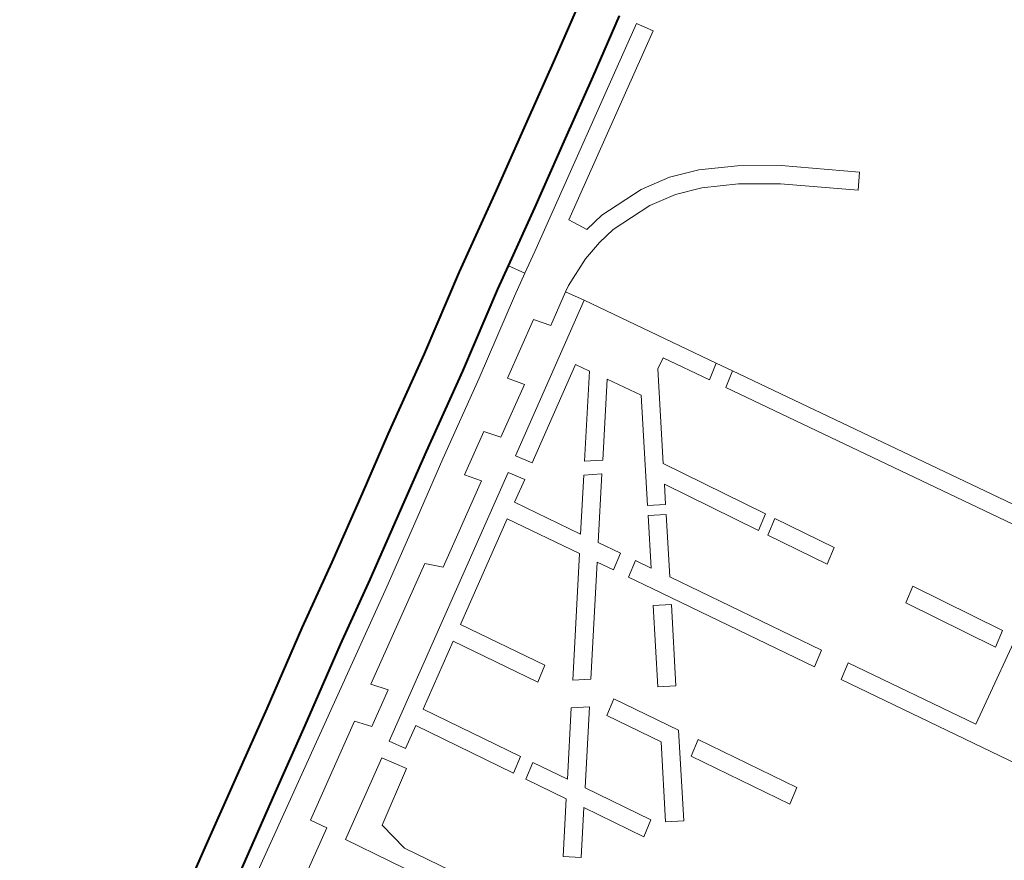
# Model space of a CAD drawing. Header units: metres. Extents: x 148316 to 148653, y 486436 to 486744.
# Tile 54 of 110: x 148538.03 to 148541.3, y 486721.04 to 486723.83. Entities that reach past the tile are written whole.
import ezdxf

# ---------------------------------------------------------------- set-up
doc = ezdxf.new("R2010")
doc.units = ezdxf.units.M
doc.header["$MEASUREMENT"] = 0
for name, color, linetype, lineweight in [('WVB-pen-brm-dik 018', 6, 'Continuous', 13), ('WVB-pen-dik 035', 1, 'Continuous', 40), ('WVB-raster-60%', 253, 'Continuous', 30)]:
    doc.layers.add(name, color=color, linetype=linetype, lineweight=lineweight)

# ---------------------------------------------------------------- blocks, each defined once
blk = doc.blocks.new('INZET')
at = {"layer": 'WVB-pen-brm-dik 018'}
for p, q in [((-0.113205, -0.026872), (-0.111971, -0.026131)), ((-0.114173, -0.027446), (-0.113205, -0.026872)), ((-0.111909, -0.02691), (-0.112847, -0.027473)), ((-0.111748, -0.027175), (-0.115318, -0.029277)), ((-0.115318, -0.029277), (-0.111748, -0.027175)), ((-0.111596, -0.027434), (-0.111748, -0.027175)), ((-0.111748, -0.027175), (-0.111596, -0.027434)), ((-0.115251, -0.028082), (-0.114173, -0.027446)), ((-0.114552, -0.029175), (-0.111596, -0.027434)), ((-0.111596, -0.027434), (-0.114552, -0.029175)), ((-0.112847, -0.027473), (-0.113817, -0.028048)), ((-0.113817, -0.028048), (-0.114898, -0.028686)), ((-0.116534, -0.028828), (-0.115251, -0.028082)), ((-0.114898, -0.028686), (-0.115809, -0.029216)), ((-0.117797, -0.029597), (-0.116534, -0.028828)), ((-0.115809, -0.029216), (-0.116176, -0.029429)), ((-0.115809, -0.029216), (-0.115659, -0.029476)), ((-0.115659, -0.029476), (-0.115809, -0.029216)), ((-0.114403, -0.029482), (-0.114552, -0.029175)), ((-0.114552, -0.029175), (-0.114403, -0.029482)), ((-0.115318, -0.029277), (-0.115659, -0.029476)), ((-0.115659, -0.029476), (-0.115318, -0.029277)), ((-0.116176, -0.029429), (-0.117439, -0.030199)), ((-0.115659, -0.029476), (-0.116022, -0.029687)), ((-0.116022, -0.029687), (-0.115659, -0.029476)), ((-0.114063, -0.029429), (-0.114403, -0.029482)), ((-0.114403, -0.029482), (-0.114063, -0.029429)), ((-0.113284, -0.029464), (-0.114063, -0.029429)), ((-0.114063, -0.029429), (-0.113284, -0.029464)), ((-0.112782, -0.029572), (-0.113284, -0.029464)), ((-0.113284, -0.029464), (-0.112782, -0.029572)), ((-0.11906, -0.030333), (-0.117797, -0.029597)), ((-0.116022, -0.029687), (-0.117285, -0.030456)), ((-0.117285, -0.030456), (-0.116022, -0.029687)), ((-0.112317, -0.029751), (-0.112782, -0.029572)), ((-0.112782, -0.029572), (-0.112317, -0.029751)), ((-0.115189, -0.03006), (-0.114703, -0.029866)), ((-0.114703, -0.029866), (-0.115189, -0.03006)), ((-0.114703, -0.029866), (-0.114356, -0.029779)), ((-0.114356, -0.029779), (-0.114703, -0.029866)), ((-0.114356, -0.029779), (-0.114047, -0.02973)), ((-0.114047, -0.02973), (-0.114356, -0.029779)), ((-0.114047, -0.02973), (-0.113323, -0.029763)), ((-0.113323, -0.029763), (-0.114047, -0.02973)), ((-0.113323, -0.029763), (-0.112868, -0.02986)), ((-0.112868, -0.02986), (-0.113323, -0.029763)), ((-0.112868, -0.02986), (-0.112445, -0.030023)), ((-0.112445, -0.030023), (-0.112868, -0.02986)), ((-0.111754, -0.030068), (-0.112317, -0.029751)), ((-0.112317, -0.029751), (-0.111754, -0.030068)), ((-0.112445, -0.030023), (-0.111915, -0.030321)), ((-0.111915, -0.030321), (-0.112445, -0.030023)), ((-0.117439, -0.030199), (-0.118703, -0.030936)), ((-0.116904, -0.030724), (-0.115987, -0.030183)), ((-0.115987, -0.030183), (-0.116904, -0.030724)), ((-0.115987, -0.030183), (-0.115813, -0.030429)), ((-0.115813, -0.030429), (-0.115987, -0.030183)), ((-0.115813, -0.030429), (-0.11529, -0.03012)), ((-0.11529, -0.03012), (-0.115813, -0.030429)), ((-0.11529, -0.03012), (-0.115189, -0.03006)), ((-0.115189, -0.03006), (-0.11529, -0.03012)), ((-0.11529, -0.03012), (-0.115117, -0.030411)), ((-0.115117, -0.030411), (-0.11529, -0.03012)), ((-0.111162, -0.030486), (-0.111754, -0.030068)), ((-0.111754, -0.030068), (-0.111162, -0.030486)), ((-0.119977, -0.030885), (-0.11906, -0.030333)), ((-0.111915, -0.030321), (-0.111346, -0.030723)), ((-0.111346, -0.030723), (-0.111915, -0.030321)), ((-0.117285, -0.030456), (-0.118551, -0.031194)), ((-0.118551, -0.031194), (-0.117285, -0.030456)), ((-0.115117, -0.030411), (-0.117545, -0.031852)), ((-0.117545, -0.031852), (-0.115117, -0.030411)), ((-0.113938, -0.032528), (-0.115117, -0.030411)), ((-0.115117, -0.030411), (-0.113938, -0.032528)), ((-0.110166, -0.031327), (-0.111162, -0.030486)), ((-0.111162, -0.030486), (-0.110166, -0.031327)), ((-0.116734, -0.030972), (-0.116904, -0.030724)), ((-0.116904, -0.030724), (-0.116734, -0.030972)), ((-0.111346, -0.030723), (-0.11036, -0.031556)), ((-0.11036, -0.031556), (-0.111346, -0.030723)), ((-0.121046, -0.03152), (-0.119977, -0.030885)), ((-0.118703, -0.030936), (-0.119618, -0.031485)), ((-0.117561, -0.03146), (-0.116734, -0.030972)), ((-0.116734, -0.030972), (-0.117561, -0.03146)), ((-0.118551, -0.031194), (-0.119464, -0.031743)), ((-0.119464, -0.031743), (-0.118551, -0.031194)), ((-0.118415, -0.031616), (-0.117736, -0.031215)), ((-0.117736, -0.031215), (-0.118415, -0.031616)), ((-0.117736, -0.031215), (-0.117561, -0.03146)), ((-0.117561, -0.03146), (-0.117736, -0.031215)), ((-0.117385, -0.032105), (-0.115854, -0.031197)), ((-0.115854, -0.031197), (-0.117385, -0.032105)), ((-0.115854, -0.031197), (-0.115729, -0.031417)), ((-0.115729, -0.031417), (-0.115854, -0.031197)), ((-0.11036, -0.031556), (-0.110166, -0.031327)), ((-0.110166, -0.031327), (-0.11036, -0.031556)), ((-0.119618, -0.031485), (-0.120691, -0.032124)), ((-0.115729, -0.031417), (-0.116661, -0.032588)), ((-0.116661, -0.032588), (-0.115729, -0.031417)), ((-0.122079, -0.032121), (-0.121046, -0.03152)), ((-0.118243, -0.031863), (-0.118415, -0.031616)), ((-0.118415, -0.031616), (-0.118243, -0.031863)), ((-0.119464, -0.031743), (-0.120539, -0.032382)), ((-0.120539, -0.032382), (-0.119464, -0.031743)), ((-0.116405, -0.032749), (-0.115569, -0.031698)), ((-0.115569, -0.031698), (-0.116405, -0.032749)), ((-0.115569, -0.031698), (-0.115261, -0.032242)), ((-0.115261, -0.032242), (-0.115569, -0.031698)), ((-0.11959, -0.032657), (-0.118243, -0.031863)), ((-0.118243, -0.031863), (-0.11959, -0.032657)), ((-0.117545, -0.031852), (-0.117385, -0.032105)), ((-0.117385, -0.032105), (-0.117545, -0.031852)), ((-0.114782, -0.032043), (-0.114606, -0.031945)), ((-0.114606, -0.031945), (-0.114782, -0.032043)), ((-0.114606, -0.031945), (-0.114192, -0.032689)), ((-0.114192, -0.032689), (-0.114606, -0.031945)), ((-0.12333, -0.032871), (-0.122079, -0.032121)), ((-0.117803, -0.032005), (-0.121993, -0.034491)), ((-0.121993, -0.034491), (-0.117803, -0.032005)), ((-0.120691, -0.032124), (-0.121719, -0.032721)), ((-0.117643, -0.032258), (-0.117803, -0.032005)), ((-0.117803, -0.032005), (-0.117643, -0.032258)), ((-0.11562, -0.033377), (-0.114782, -0.032043)), ((-0.114782, -0.032043), (-0.11562, -0.033377)), ((-0.118001, -0.032471), (-0.117643, -0.032258)), ((-0.117643, -0.032258), (-0.118001, -0.032471)), ((-0.115261, -0.032242), (-0.116235, -0.033791)), ((-0.116235, -0.033791), (-0.115261, -0.032242)), ((-0.120539, -0.032382), (-0.125643, -0.035351)), ((-0.125643, -0.035351), (-0.120539, -0.032382)), ((-0.121691, -0.033548), (-0.119802, -0.032434)), ((-0.119802, -0.032434), (-0.121691, -0.033548)), ((-0.119802, -0.032434), (-0.11959, -0.032657)), ((-0.11959, -0.032657), (-0.119802, -0.032434)), ((-0.117415, -0.033535), (-0.118001, -0.032471)), ((-0.118001, -0.032471), (-0.117415, -0.033535)), ((-0.119906, -0.033601), (-0.118259, -0.032624)), ((-0.118259, -0.032624), (-0.119906, -0.033601)), ((-0.118259, -0.032624), (-0.117617, -0.033789)), ((-0.117617, -0.033789), (-0.118259, -0.032624)), ((-0.116661, -0.032588), (-0.116405, -0.032749)), ((-0.116405, -0.032749), (-0.116661, -0.032588)), ((-0.114192, -0.032689), (-0.113938, -0.032528)), ((-0.113938, -0.032528), (-0.114192, -0.032689)), ((-0.113938, -0.032528), (-0.113792, -0.032791)), ((-0.113792, -0.032791), (-0.113938, -0.032528)), ((-0.121719, -0.032721), (-0.122972, -0.033472)), ((-0.116804, -0.032767), (-0.117415, -0.033535)), ((-0.117415, -0.033535), (-0.116804, -0.032767)), ((-0.116548, -0.032928), (-0.116804, -0.032767)), ((-0.116804, -0.032767), (-0.116548, -0.032928)), ((-0.113792, -0.032791), (-0.114046, -0.032951)), ((-0.114046, -0.032951), (-0.113792, -0.032791)), ((-0.110661, -0.03841), (-0.113792, -0.032791)), ((-0.113792, -0.032791), (-0.110661, -0.03841)), ((-0.124417, -0.033512), (-0.12333, -0.032871)), ((-0.117258, -0.033819), (-0.116548, -0.032928)), ((-0.116548, -0.032928), (-0.117258, -0.033819)), ((-0.114046, -0.032951), (-0.111075, -0.038284)), ((-0.111075, -0.038284), (-0.114046, -0.032951)), ((-0.114723, -0.035037), (-0.11562, -0.033377)), ((-0.11562, -0.033377), (-0.114723, -0.035037)), ((-0.125506, -0.034157), (-0.124417, -0.033512)), ((-0.122972, -0.033472), (-0.124061, -0.034115)), ((-0.121512, -0.033791), (-0.121691, -0.033548)), ((-0.121691, -0.033548), (-0.121512, -0.033791)), ((-0.119159, -0.034964), (-0.119906, -0.033601)), ((-0.119906, -0.033601), (-0.119159, -0.034964)), ((-0.121225, -0.034384), (-0.120164, -0.033755)), ((-0.120164, -0.033755), (-0.121225, -0.034384)), ((-0.120164, -0.033755), (-0.119414, -0.035123)), ((-0.119414, -0.035123), (-0.120164, -0.033755)), ((-0.117617, -0.033789), (-0.118925, -0.035431)), ((-0.118925, -0.035431), (-0.117617, -0.033789)), ((-0.115981, -0.033951), (-0.115804, -0.033668)), ((-0.115804, -0.033668), (-0.115981, -0.033951)), ((-0.115804, -0.033668), (-0.114979, -0.035196)), ((-0.114979, -0.035196), (-0.115804, -0.033668)), ((-0.123814, -0.034801), (-0.122267, -0.033888)), ((-0.122267, -0.033888), (-0.123814, -0.034801)), ((-0.122267, -0.033888), (-0.122084, -0.034129)), ((-0.122084, -0.034129), (-0.122267, -0.033888)), ((-0.122084, -0.034129), (-0.121512, -0.033791)), ((-0.121512, -0.033791), (-0.122084, -0.034129)), ((-0.11706, -0.034177), (-0.117258, -0.033819)), ((-0.117258, -0.033819), (-0.11706, -0.034177)), ((-0.116326, -0.033934), (-0.116788, -0.034671)), ((-0.116788, -0.034671), (-0.116326, -0.033934)), ((-0.116072, -0.034094), (-0.116326, -0.033934)), ((-0.116326, -0.033934), (-0.116072, -0.034094)), ((-0.116235, -0.033791), (-0.115981, -0.033951)), ((-0.115981, -0.033951), (-0.116235, -0.033791)), ((-0.124061, -0.034115), (-0.125149, -0.034759)), ((-0.118669, -0.035592), (-0.11746, -0.034073)), ((-0.11746, -0.034073), (-0.118669, -0.035592)), ((-0.11746, -0.034073), (-0.117315, -0.034336)), ((-0.117315, -0.034336), (-0.11746, -0.034073)), ((-0.116623, -0.034971), (-0.116072, -0.034094)), ((-0.116072, -0.034094), (-0.116623, -0.034971)), ((-0.12646, -0.034724), (-0.125506, -0.034157)), ((-0.117315, -0.034336), (-0.11706, -0.034177)), ((-0.11706, -0.034177), (-0.117315, -0.034336)), ((-0.120364, -0.035964), (-0.121225, -0.034384)), ((-0.121225, -0.034384), (-0.120364, -0.035964)), ((-0.116926, -0.034422), (-0.117181, -0.03458)), ((-0.117181, -0.03458), (-0.116926, -0.034422)), ((-0.116788, -0.034671), (-0.116926, -0.034422)), ((-0.116926, -0.034422), (-0.116788, -0.034671)), ((-0.121993, -0.034491), (-0.12184, -0.034749)), ((-0.12184, -0.034749), (-0.121993, -0.034491)), ((-0.12184, -0.034749), (-0.121483, -0.034537)), ((-0.121483, -0.034537), (-0.12184, -0.034749)), ((-0.121483, -0.034537), (-0.120619, -0.036122)), ((-0.120619, -0.036122), (-0.121483, -0.034537)), ((-0.117181, -0.03458), (-0.116971, -0.034961)), ((-0.116971, -0.034961), (-0.117181, -0.03458)), ((-0.122251, -0.034644), (-0.123528, -0.035402)), ((-0.123528, -0.035402), (-0.122251, -0.034644)), ((-0.122022, -0.035029), (-0.122251, -0.034644)), ((-0.122251, -0.034644), (-0.122022, -0.035029)), ((-0.123668, -0.035063), (-0.123814, -0.034801)), ((-0.123814, -0.034801), (-0.123668, -0.035063)), ((-0.125247, -0.035995), (-0.123668, -0.035063)), ((-0.123668, -0.035063), (-0.125247, -0.035995)), ((-0.122892, -0.035559), (-0.122022, -0.035029)), ((-0.122022, -0.035029), (-0.122892, -0.035559)), ((-0.119414, -0.035123), (-0.119159, -0.034964)), ((-0.119159, -0.034964), (-0.119414, -0.035123)), ((-0.116971, -0.034961), (-0.115529, -0.037577)), ((-0.115529, -0.037577), (-0.116971, -0.034961)), ((-0.115274, -0.037418), (-0.116623, -0.034971)), ((-0.116623, -0.034971), (-0.115274, -0.037418)), ((-0.114979, -0.035196), (-0.114723, -0.035037)), ((-0.114723, -0.035037), (-0.114979, -0.035196)), ((-0.117121, -0.0352), (-0.117839, -0.036342)), ((-0.117121, -0.0352), (-0.117839, -0.036342)), ((-0.116867, -0.03536), (-0.117121, -0.0352)), ((-0.116867, -0.03536), (-0.117121, -0.0352)), ((-0.114642, -0.035188), (-0.114897, -0.035347)), ((-0.114897, -0.035347), (-0.114642, -0.035188)), ((-0.11412, -0.036154), (-0.114642, -0.035188)), ((-0.114642, -0.035188), (-0.11412, -0.036154)), ((-0.123528, -0.035402), (-0.118341, -0.044877)), ((-0.118341, -0.044877), (-0.123528, -0.035402)), ((-0.117585, -0.036501), (-0.116867, -0.03536)), ((-0.117585, -0.036501), (-0.116867, -0.03536)), ((-0.114897, -0.035347), (-0.114375, -0.036313)), ((-0.114375, -0.036313), (-0.114897, -0.035347)), ((-0.122813, -0.036083), (-0.122892, -0.035559)), ((-0.122892, -0.035559), (-0.122813, -0.036083)), ((-0.118925, -0.035431), (-0.118669, -0.035592)), ((-0.118669, -0.035592), (-0.118925, -0.035431)), ((-0.119211, -0.03579), (-0.119951, -0.03672)), ((-0.119211, -0.03579), (-0.119951, -0.03672)), ((-0.118955, -0.035951), (-0.119211, -0.03579)), ((-0.118955, -0.035951), (-0.119211, -0.03579)), ((-0.120619, -0.036122), (-0.120364, -0.035964)), ((-0.120364, -0.035964), (-0.120619, -0.036122)), ((-0.119795, -0.037006), (-0.118955, -0.035951)), ((-0.119795, -0.037006), (-0.118955, -0.035951)), ((-0.118222, -0.04447), (-0.122813, -0.036083)), ((-0.122813, -0.036083), (-0.118222, -0.04447)), ((-0.120257, -0.036159), (-0.120512, -0.036317)), ((-0.120257, -0.036159), (-0.120512, -0.036317)), ((-0.119951, -0.03672), (-0.120257, -0.036159)), ((-0.119951, -0.03672), (-0.120257, -0.036159)), ((-0.118549, -0.036077), (-0.118804, -0.036236)), ((-0.118549, -0.036077), (-0.118804, -0.036236)), ((-0.118804, -0.036236), (-0.118324, -0.037112)), ((-0.118804, -0.036236), (-0.118324, -0.037112)), ((-0.117976, -0.037123), (-0.118549, -0.036077)), ((-0.117976, -0.037123), (-0.118549, -0.036077)), ((-0.114375, -0.036313), (-0.11412, -0.036154)), ((-0.11412, -0.036154), (-0.114375, -0.036313)), ((-0.120512, -0.036317), (-0.120154, -0.036975)), ((-0.120512, -0.036317), (-0.120154, -0.036975)), ((-0.117839, -0.036342), (-0.117585, -0.036501)), ((-0.117839, -0.036342), (-0.117585, -0.036501)), ((-0.120154, -0.036975), (-0.120749, -0.037722)), ((-0.120154, -0.036975), (-0.120749, -0.037722)), ((-0.119213, -0.038073), (-0.119795, -0.037006)), ((-0.119213, -0.038073), (-0.119795, -0.037006)), ((-0.118324, -0.037112), (-0.119031, -0.038237)), ((-0.118324, -0.037112), (-0.119031, -0.038237)), ((-0.118777, -0.038397), (-0.117976, -0.037123)), ((-0.118777, -0.038397), (-0.117976, -0.037123)), ((-0.120514, -0.037909), (-0.119998, -0.037261)), ((-0.120514, -0.037909), (-0.119998, -0.037261)), ((-0.119998, -0.037261), (-0.119468, -0.038232)), ((-0.119998, -0.037261), (-0.119468, -0.038232)), ((-0.117802, -0.03744), (-0.118058, -0.037598)), ((-0.118058, -0.037598), (-0.117802, -0.03744)), ((-0.116929, -0.039034), (-0.117802, -0.03744)), ((-0.117802, -0.03744), (-0.116929, -0.039034)), ((-0.115529, -0.037577), (-0.115274, -0.037418)), ((-0.115274, -0.037418), (-0.115529, -0.037577)), ((-0.11343, -0.037432), (-0.113685, -0.03759)), ((-0.113685, -0.03759), (-0.11343, -0.037432)), ((-0.112642, -0.038891), (-0.11343, -0.037432)), ((-0.11343, -0.037432), (-0.112642, -0.038891)), ((-0.118058, -0.037598), (-0.117184, -0.039193)), ((-0.117184, -0.039193), (-0.118058, -0.037598)), ((-0.113685, -0.03759), (-0.112897, -0.039049)), ((-0.112897, -0.039049), (-0.113685, -0.03759)), ((-0.120749, -0.037722), (-0.120514, -0.037909)), ((-0.120749, -0.037722), (-0.120514, -0.037909)), ((-0.115038, -0.037845), (-0.115293, -0.038004)), ((-0.115293, -0.038004), (-0.115038, -0.037845)), ((-0.113904, -0.039902), (-0.115038, -0.037845)), ((-0.115038, -0.037845), (-0.113904, -0.039902)), ((-0.115293, -0.038004), (-0.11331, -0.041601)), ((-0.11331, -0.041601), (-0.115293, -0.038004)), ((-0.119468, -0.038232), (-0.119213, -0.038073)), ((-0.119468, -0.038232), (-0.119213, -0.038073)), ((-0.119031, -0.038237), (-0.118777, -0.038397)), ((-0.119031, -0.038237), (-0.118777, -0.038397)), ((-0.111075, -0.038284), (-0.113904, -0.039902)), ((-0.113904, -0.039902), (-0.111075, -0.038284)), ((-0.112897, -0.039049), (-0.112642, -0.038891)), ((-0.112642, -0.038891), (-0.112897, -0.039049)), ((-0.117184, -0.039193), (-0.116929, -0.039034)), ((-0.116929, -0.039034), (-0.117184, -0.039193))]:
    blk.add_line(p, q, dxfattribs=at)
at = {"layer": 'WVB-pen-dik 035', "flags": 128}
for points in [[(-0.103105, -0.0209), (-0.104028, -0.021435), (-0.104988, -0.022002), (-0.105838, -0.022499), (-0.107129, -0.023276), (-0.10829, -0.023951), (-0.109168, -0.024483), (-0.110793, -0.025445), (-0.111971, -0.026131), (-0.113205, -0.026872), (-0.114173, -0.027446), (-0.115251, -0.028082), (-0.116534, -0.028828), (-0.117797, -0.029597), (-0.11906, -0.030333), (-0.119977, -0.030885), (-0.121046, -0.03152), (-0.122079, -0.032121)], [(-0.115809, -0.029216), (-0.114898, -0.028686), (-0.113817, -0.028048), (-0.112847, -0.027473), (-0.111909, -0.02691)], [(-0.121719, -0.032721), (-0.120691, -0.032124), (-0.119618, -0.031485), (-0.118703, -0.030936), (-0.117439, -0.030199), (-0.116176, -0.029429), (-0.115809, -0.029216)], [(-0.122079, -0.032121), (-0.12333, -0.032871), (-0.124417, -0.033512), (-0.125506, -0.034157), (-0.12646, -0.034724), (-0.127357, -0.035251), (-0.128329, -0.035839), (-0.129159, -0.036329), (-0.129855, -0.036737), (-0.130318, -0.037013), (-0.13083, -0.037318), (-0.131072, -0.037472), (-0.131375, -0.037669), (-0.131644, -0.03787), (-0.131826, -0.038015), (-0.131962, -0.038126), (-0.132144, -0.038297), (-0.132292, -0.038458), (-0.132452, -0.038633), (-0.132513, -0.03871)], [(-0.126256, -0.035416), (-0.125149, -0.034759), (-0.124061, -0.034115), (-0.122972, -0.033472), (-0.121719, -0.032721)]]:
    blk.add_lwpolyline(points, dxfattribs=at)

msp = doc.modelspace()

# ---------------------------------------------------------------- block references
at = {"layer": 'WVB-raster-60%', "xscale": 200, "yscale": 200, "zscale": 200, "rotation": 35.4407035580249}
msp.add_blockref('INZET', (148555.136, 486741.2042), dxfattribs=at)

doc.saveas('drawing.dxf')
